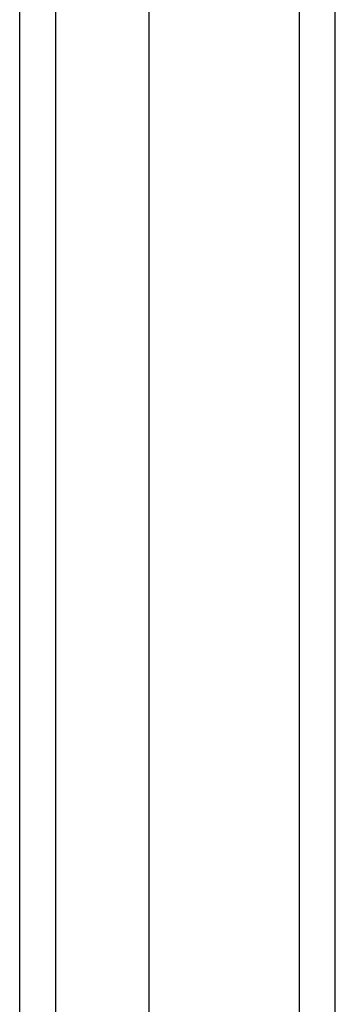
# Model space of a CAD drawing. Header units: inches. Extents: x 16 to 193, y 16 to 114.
# Tile 46 of 87: x 115.047 to 115.913, y 68.857 to 71.557. Entities that reach past the tile are written whole.
import ezdxf

# ---------------------------------------------------------------- set-up
doc = ezdxf.new("R2010")
doc.units = ezdxf.units.IN
doc.header["$MEASUREMENT"] = 0
doc.layers.add('Visible Edges(ANSI)', color=7, linetype='Continuous', lineweight=25)
doc.layers.add('Visible Tangent Edges(ANSI)', color=7, linetype='Continuous', lineweight=25)

msp = doc.modelspace()

# ---------------------------------------------------------------- linework, layer by layer
at = {"layer": 'Visible Edges(ANSI)'}
for p, q in [((115.9131, 45.852), (115.9131, 87.654)), ((115.4013, 87.0443), (115.4013, 46.4617)), ((115.047, 46.6501), (115.047, 86.8559))]:
    msp.add_line(p, q, dxfattribs=at)
at = {"layer": 'Visible Tangent Edges(ANSI)'}
for p, q in [((115.8141, 87.654), (115.8141, 45.852)), ((115.146, 46.5201), (115.146, 86.9859))]:
    msp.add_line(p, q, dxfattribs=at)

doc.saveas('drawing.dxf')
